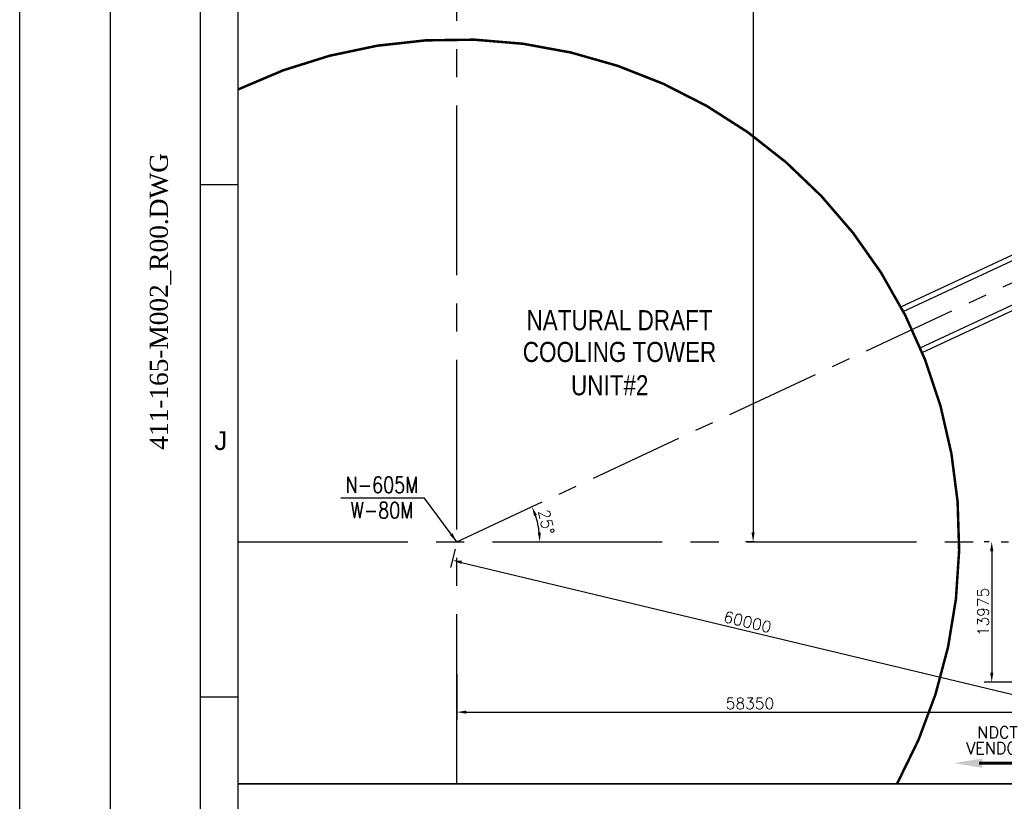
# Model space of a CAD drawing. Header units: inches. Extents: x -341304 to 31571016, y -692717 to 2132253.
# Tile 25 of 256: x 305436 to 370761, y -550179 to -498319. Entities that reach past the tile are written whole.
import ezdxf
from ezdxf.enums import TextEntityAlignment as Align

# ---------------------------------------------------------------- set-up
doc = ezdxf.new("R2010")
doc.units = ezdxf.units.IN
doc.header["$MEASUREMENT"] = 0
doc.linetypes.add('CENTER', pattern=[2, 1.25, -0.25, 0.25, -0.25])
doc.linetypes.add('CENTER2', pattern=[1.125, 0.75, -0.125, 0.125, -0.125])
doc.layers.add('0-CL', color=8, linetype='CENTER')
doc.layers.add('text', color=3, linetype='Continuous')
doc.styles.add('ROMANS', font='romans')
doc.styles.add('ROMANT', font='romant', dxfattribs={"height": 5})
doc.styles.get("Standard").update_dxf_attribs({"font": 'arial.ttf'})
doc.styles.add('STYLE4', font='romantic.ttf', dxfattribs={"height": 300})
doc.dimstyles.new('User750', dxfattribs={"dimscale": 500, "dimtxt": 1.5, "dimasz": 1.25, "dimexe": 1, "dimexo": 1, "dimgap": 0.4, "dimtad": 1, "dimdec": 0, "dimlfac": 1.5, "dimzin": 0, "dimdsep": 46, "dimtxsty": 'ROMANS', "dimcen": 1, "dimclrd": 8, "dimclre": 8, "dimclrt": 3, "dimadec": 0, "dimazin": 0, "dimtfac": 1, "dimtdec": 0, "dimtix": 1, "dimtofl": 0, "dimtmove": 0, "dimatfit": 3, "dimfxl": 1, "dimtolj": 1, "dimtzin": 0, "dimarcsym": 0})

# ---------------------------------------------------------------- blocks, each defined once
blk = doc.blocks.new('Q-Q')
at = {"ltscale": 0.5}
blk.add_lwpolyline([(-1687205.3, 187044.5), (-1611190.8, 187044.5), (-1611190.8, 126803.4), (-1687205.3, 126803.4)], close=True, dxfattribs=at)
blk = doc.blocks.new('FORMAT-A0')
for p, q in [((23.97, 12.01), (23.97, 829.01)), ((28.97, 17.01), (28.97, 817.01)), ((23.97, 217.01), (28.97, 217.01)), ((23.97, 149.01), (28.97, 149.01))]:
    blk.add_line(p, q)
for points in [[(1188.97, 841.01), (-0.03, 841.01), (-0.03, 0.01), (1188.97, 0.01)], [(1176.97, 829.01), (11.97, 829.01), (11.97, 12.01), (1176.97, 12.01)]]:
    blk.add_lwpolyline(points, close=True)
blk.add_text('J', height=2.5).set_placement((26.66, 183.01), align=Align.MIDDLE)
blk = doc.blocks.new('*D713')
at = {"color": 8, "lineweight": -2, "transparency": 16777216}
for p, q in [((-461274, -280630), (-461274, -283674)), ((-422374, -282103), (-422374, -283674)), ((-460649, -283174), (-422999, -283174))]:
    blk.add_line(p, q, dxfattribs=at)
at = {"color": 8, "transparency": 16777216}
for points in [[(-460649, -283070), (-460649, -283278), (-461274, -283174)], [(-422999, -283070), (-422999, -283278), (-422374, -283174)]]:
    blk.add_solid(points, dxfattribs=at)
at = {"layer": 'Defpoints', "color": 0, "transparency": 16777216}
for p in [(-461274, -280130), (-422374, -281603, 64168), (-422374, -283174)]:
    blk.add_point(p, dxfattribs=at)
at = {"color": 3, "transparency": 16777216, "insert": (-441824, -282599), "char_height": 750, "attachment_point": 5, "style": 'ROMANS'}
blk.add_mtext('\\A1;58350', dxfattribs=at)
blk = doc.blocks.new('*D720')
at = {"color": 8, "lineweight": -2, "transparency": 16777216}
blk.add_arc((-461274, -271876, 0), 5508, 6.5051, 18.4949, dxfattribs=at)
at = {"color": 8, "transparency": 16777216}
for points in [[(-456147, -270168, 0), (-455954, -270090, 0), (-456282, -269548, 0)], [(-455697, -271246, 0), (-455905, -271258, 0), (-455766, -271876, 0)]]:
    blk.add_solid(points, dxfattribs=at)
at = {"layer": 'Defpoints', "color": 0, "transparency": 16777216}
for p in [(-387704, -237570, 0), (-455824, -271078, 0), (-475773, -271876, 0), (-461274, -271876, 0), (-424676, -271876, 64168)]:
    blk.add_point(p, dxfattribs=at)
at = {"color": 3, "transparency": 16777216, "insert": (-455335, -270560, 0), "char_height": 750, "attachment_point": 5, "rotation": 282.5, "style": 'ROMANS'}
blk.add_mtext('\\A1;25°', dxfattribs=at)
blk = doc.blocks.new('*D722')
at = {"color": 8, "lineweight": -2, "transparency": 16777216}
for p, q in [((-425950, -271870), (-426283, -271870)), ((-425783, -272495), (-425783, -280562)), ((-422874, -281187), (-426283, -281187))]:
    blk.add_line(p, q, dxfattribs=at)
at = {"color": 8, "transparency": 16777216}
for points in [[(-425887, -272495), (-425679, -272495), (-425783, -271870)], [(-425887, -280562), (-425679, -280562), (-425783, -281187)]]:
    blk.add_solid(points, dxfattribs=at)
at = {"layer": 'Defpoints', "color": 0, "transparency": 16777216}
for p in [(-425450, -271870), (-425783, -281187), (-422374, -281187, -64168)]:
    blk.add_point(p, dxfattribs=at)
at = {"color": 3, "transparency": 16777216, "insert": (-426358, -276528), "char_height": 750, "attachment_point": 5, "rotation": 90, "style": 'ROMANS'}
blk.add_mtext('\\A1;13975', dxfattribs=at)
blk = doc.blocks.new('*D728')
at = {"color": 8, "lineweight": -2, "transparency": 16777216}
for p, q in [((-461390, -272356), (-461682, -273576)), ((-460958, -273235), (-423274, -282261)), ((-422490, -281673), (-422782, -282892))]:
    blk.add_line(p, q, dxfattribs=at)
at = {"color": 8, "transparency": 16777216}
for points in [[(-460934, -273134), (-460982, -273336), (-461566, -273090)], [(-423249, -282159), (-423298, -282362), (-422666, -282406)]]:
    blk.add_solid(points, dxfattribs=at)
at = {"layer": 'Defpoints', "color": 0, "transparency": 16777216}
for p in [(-461274, -271870), (-422374, -281187, 0), (-422666, -282406)]:
    blk.add_point(p, dxfattribs=at)
at = {"color": 3, "transparency": 16777216, "insert": (-441982, -277189), "char_height": 750, "attachment_point": 5, "rotation": 346.5312, "style": 'ROMANS'}
blk.add_mtext('\\A1;60000', dxfattribs=at)
blk = doc.blocks.new('*D736')
at = {"color": 8, "lineweight": -2, "transparency": 16777216}
for p, q in [((-441976, -185203), (-442115, -185203)), ((-441615, -185828), (-441615, -271245)), ((-441537, -271870), (-442115, -271870))]:
    blk.add_line(p, q, dxfattribs=at)
at = {"color": 8, "transparency": 16777216}
for points in [[(-441720, -185828), (-441511, -185828), (-441615, -185203)], [(-441720, -271245), (-441511, -271245), (-441615, -271870)]]:
    blk.add_solid(points, dxfattribs=at)
at = {"layer": 'Defpoints', "color": 0, "transparency": 16777216}
for p in [(-441476, -185203), (-441615, -271870), (-441037, -271870, 43622)]:
    blk.add_point(p, dxfattribs=at)
at = {"color": 3, "transparency": 16777216, "insert": (-442190, -228537), "char_height": 750, "attachment_point": 5, "rotation": 90, "style": 'ROMANS'}
blk.add_mtext('\\A1;130000', dxfattribs=at)
blk = doc.blocks.new('cooling tower')
at = {"color": 5, "linetype": 'CENTER2', "ltscale": 15000}
for p, q in [((-461273.75, -287926.74), (-461273.75, -232656.29)), ((-475773.34, -271869.91), (-424676.25, -271869.91, 64167.54))]:
    blk.add_line(p, q, dxfattribs=at)
at = {"color": 2}
for p, q in [((-431805.64, -256289.74, 0), (-390932.7, -237230.37, 0)), ((-431651.16, -256585.5, 0), (-390858.8, -237563.71, 0)), ((-430524.18, -259002.32), (-390267.61, -240230.37, 0)), ((-430396.91, -259310.77), (-390193.71, -240563.71, 0))]:
    blk.add_line(p, q, dxfattribs=at)
at = {"ltscale": 0.5}
blk.add_lwpolyline([(-475773.34, -160462.79), (-365600.46, -160462.79), (-365600.46, -287926.74), (-475773.34, -287926.74)], close=True, dxfattribs=at)
at = {"color": 1, "linetype": 'Continuous', "ltscale": 100, "const_width": 166.67}
blk.add_lwpolyline([(-432062.64, -287926.74, 0.73042522), (-475773.34, -241855.36)], format="xyb", dxfattribs=at)
at = {"color": 2, "const_width": 200, "elevation": 64167.54}
blk.add_lwpolyline([(-426630.79, -286559.65), (-422373.75, -286559.65)], dxfattribs=at)
at = {"color": 2}
blk.add_solid([(-426409.25, -286872.15), (-428284.25, -286559.65), (-426409.25, -286247.15)], dxfattribs=at)
at = {"layer": '0-CL', "lineweight": -3, "ltscale": 5000}
blk.add_line((-461273.75, -271869.91), (-387703.86, -237563.71), dxfattribs=at)
at = {"color": 3, "lineweight": -2, "style": 'ROMANS', "width": 0.8}
for s, p in [('N-605M', (-466233.74, -268098.73, -93.62)), ('W-80M', (-466233.74, -269780.55, -93.62))]:
    blk.add_text(s, height=1066.667, dxfattribs=at).set_placement(p, align=Align.MIDDLE_CENTER)
at = {"layer": 'text', "lineweight": 25, "width": 0.8}
for s, height, p in [('NATURAL DRAFT', 1333.3333, (-450478.4, -257177.61)), ('COOLING TOWER', 1333.3333, (-450478.4, -259274.4)), ('UNIT#2', 1333.333, (-451128.57, -261483.56))]:
    blk.add_text(s, height=height, dxfattribs=at).set_placement(p, align=Align.MIDDLE)
at = {"layer": 'text', "lineweight": 25, "style": 'ROMANT'}
for s, p in [('NDCT', (-426744.1, -284907.19, 88652.13)), ('VENDOR', (-427480.52, -285952.91, 88652.13))]:
    blk.add_text(s, height=780, dxfattribs=at).set_placement(p)
at = {"color": 7}
for base, p1, p2, picture, middle in [((-441615.37, -271869.91), (-441476.05, -185203.24), (-441036.83, -271869.91, 43621.99), '*D736', (-442190.37, -228536.58)), ((-425783.13, -281186.58, 64167.54), (-425449.8, -271869.91, 64167.54), (-422373.75, -281186.58, 0), '*D722', (-426358.13, -276528.24, 64167.54))]:
    dim = blk.add_linear_dim(base=base, p1=p1, p2=p2, angle=90, dimstyle='User750', dxfattribs=at)
    dim.commit()
    dim.dimension.update_dxf_attribs({"geometry": picture, "text_midpoint": middle})
at = {"color": 8}
dim = blk.add_angular_dim_2l(base=(-455824.06, -271077.85), line1=((-475773.34, -271876.11, 0), (-424676.25, -271876.11, 64167.54)), line2=((-461273.75, -271876.11, 0), (-387703.86, -237569.91, 0)), dimstyle='User750', dxfattribs=at)
dim.commit()
dim.dimension.update_dxf_attribs({"geometry": '*D720', "text_midpoint": (-455335.09, -270559.54, 0)})
at = {"color": 7}
dim = blk.add_aligned_dim(p1=(-461273.75, -271869.91), p2=(-422373.75, -281186.58, 0), distance=-1254.13, dimstyle='User750', dxfattribs=at)
dim.commit()
dim.dimension.update_dxf_attribs({"geometry": '*D728', "text_midpoint": (-441981.93, -277188.7)})
dim = blk.add_linear_dim(base=(-422373.75, -283174.02), p1=(-461273.75, -280129.83), p2=(-422373.75, -281603.24, 64167.54), dimstyle='User750', dxfattribs=at)
dim.commit()
dim.dimension.update_dxf_attribs({"geometry": '*D713', "text_midpoint": (-441823.75, -282599.02)})
blk.add_leader([(-461273.75, -271869.91), (-463414.21, -268969.08), (-468977.37, -268969.08)], dimstyle='User750')

msp = doc.modelspace()

# ---------------------------------------------------------------- block references
at = {"color": 7}
msp.add_blockref('Q-Q', (2007141.3, -736060.4), dxfattribs=at)

# ---------------------------------------------------------------- texts
at = {"layer": 'text', "style": 'STYLE4'}
msp.add_text('411-165-M002_R00.DWG ', height=1200, rotation=90, dxfattribs=at).set_placement((315268.3, -526851.2))

# ---------------------------------------------------------------- next in the draw order: block references
at = {"xscale": 500.0000000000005, "yscale": 500.0000000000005, "zscale": 500.0000000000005}
msp.add_blockref('FORMAT-A0', (305449.3, -617760.7), dxfattribs=at)
at = {"color": 20}
msp.add_blockref('cooling tower', (795709.4, -261089.1), dxfattribs=at)

doc.saveas('drawing.dxf')
